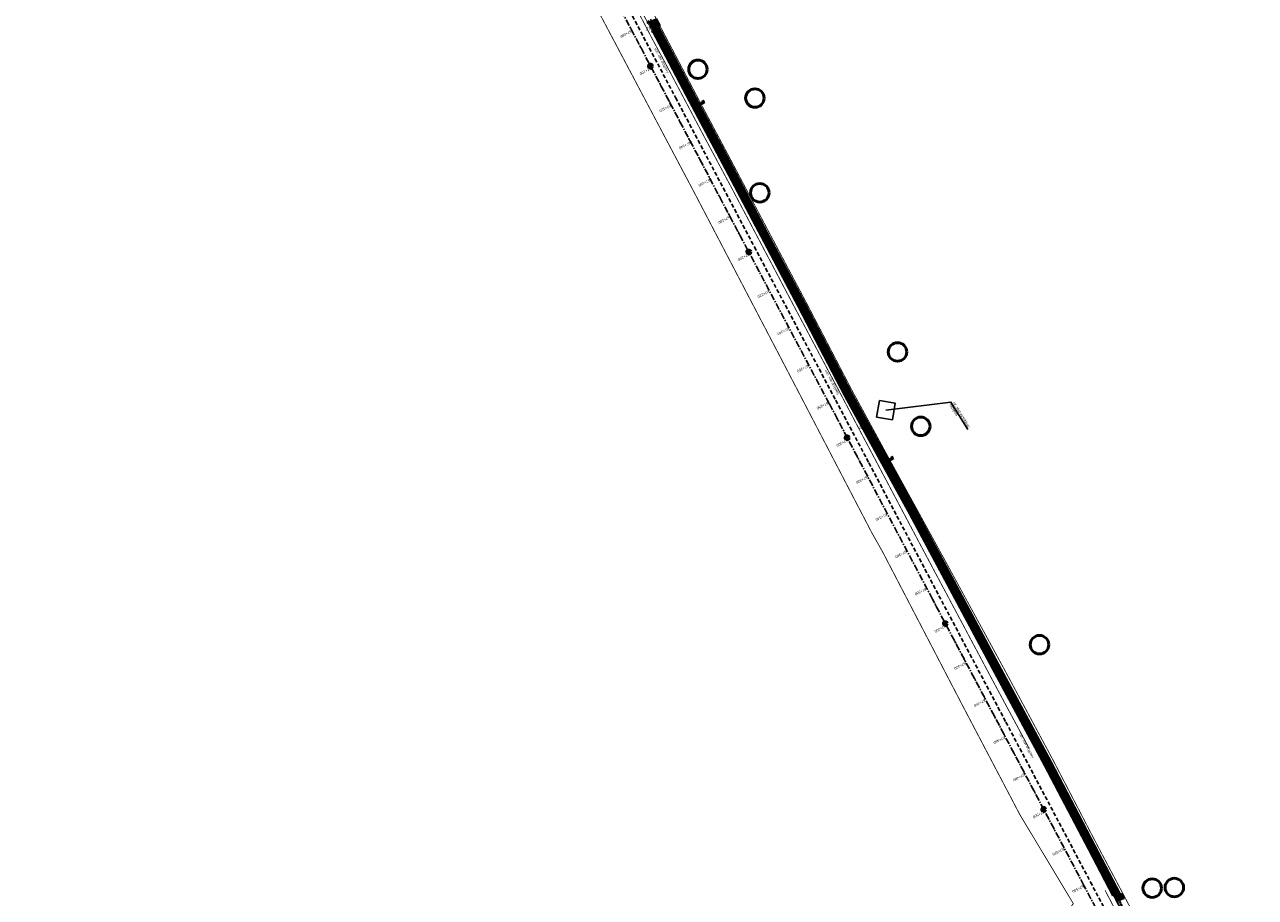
# Model space of a CAD drawing. Extents: x 7529638 to 7533737, y 5721204 to 5727900.
# Tile 22 of 24: x 7529697 to 7530283, y 5726854 to 5727269. Entities that reach past the tile are written whole.
import ezdxf

# ---------------------------------------------------------------- set-up
doc = ezdxf.new("R2010")
doc.units = 0
doc.header["$PDMODE"] = 1
doc.header["$PDSIZE"] = 0.3
for name, pattern in [('817-dzialki-09-05-04$0$HIDDEN', [0.375, 0.25, -0.125]), ('ACAD_ISO05W100', [33, 24, -3, 0, -3, 0, -3]), ('CENTER', [50.8, 31.75, -6.35, 6.35, -6.35]), ('HIDDEN', [9.525, 6.35, -3.175])]:
    doc.linetypes.add(name, pattern=pattern)
for name, color, linetype in [('C-DROGI-SYTUACJA-ETYKIETY', 7, 'Continuous'), ('D-hatch-zjazdy-BA', 244, 'Continuous'), ('D-pobocza', 60, 'Continuous'), ('D-rowy', 160, 'Continuous'), ('D-wymiary', 1, 'Continuous')]:
    doc.layers.add(name, color=color, linetype=linetype)
for name, color, linetype, lineweight, true_color in [('D-hatch-ciag-pieszo-rowerowy', 7, 'Continuous', 13, 0xff9f80), ('D-LR-etap-III', 7, '817-dzialki-09-05-04$0$HIDDEN', 50, 0x00008f), ('D-podzialy-dzialek', 7, 'Continuous', 50, 0xff3333)]:
    doc.layers.add(name, color=color, linetype=linetype, lineweight=lineweight, true_color=true_color)
for name, color, linetype, lineweight in [('D-krawędzie', 3, 'Continuous', 30), ('D-obrzeża', 2, 'Continuous', 30), ('D-opisy', 2, 'Continuous', 30), ('D-oś', 10, 'CENTER', 30), ('D-pas-drogowy', 7, 'ACAD_ISO05W100', 50), ('D-zjazdy', 202, 'Continuous', 30), ('D-zjazdy-opis', 202, 'Continuous', 30)]:
    doc.layers.add(name, color=color, linetype=linetype, lineweight=lineweight)
doc.styles.add('2mm08', font='arial.ttf', dxfattribs={"width": 0.8})
doc.styles.add('DIMTEXT', font='simplex.shx', dxfattribs={"width": 0.7})
doc.styles.get("Standard").update_dxf_attribs({"font": 'arial.ttf'})
doc.dimstyles.new('500', dxfattribs={"dimtxt": 1, "dimasz": 0.7, "dimexe": 0.2, "dimexo": 0.5, "dimgap": 0.2, "dimtad": 1, "dimrnd": 0.005, "dimzin": 0, "dimdsep": 46, "dimtxsty": 'DIMTEXT', "dimblk": 'ARCHTICK', "dimcen": 0, "dimclrd": 256, "dimclre": 256, "dimclrt": 2, "dimadec": 5, "dimazin": 0, "dimtfac": 1, "dimtofl": 0, "dimtmove": 0, "dimatfit": 3, "dimfxl": 1, "dimtolj": 1, "dimtzin": 0, "dimlwd": -1, "dimlwe": -1, "dimarcsym": 0})
pattern_1 = [(45, (0.87658, 0.48407), (-0.33675960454, 0.33675960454), []), (135, (0.87658, 0.48407), (-0.33675960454, -0.33675960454), [])]
pattern_2 = [(45, (0, 0), (-0.33675960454, 0.33675960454), []), (135, (0, 0), (-0.33675960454, -0.33675960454), [])]

# ---------------------------------------------------------------- blocks, each defined once
blk = doc.blocks.new('_ArchTick')
at = {"color": 0, "linetype": 'ByBlock', "const_width": 0.15}
blk.add_lwpolyline([(-0.5, -0.5), (0.5, 0.5)], dxfattribs=at)
blk = doc.blocks.new('*D71')
at = {"layer": 'D-wymiary', "transparency": 16777216}
for p, q in [((7530017.58, 5727230.76), (7530017.73, 5727230.5)), ((7530017.82, 5727230.32), (7530020.67, 5727231.84)), ((7530015.38, 5727229.59), (7530015.52, 5727229.33)), ((7530015.61, 5727229.15), (7530017.82, 5727230.32))]:
    blk.add_line(p, q, dxfattribs=at)
at = {"layer": 'Defpoints', "color": 0, "transparency": 16777216}
for p in [(7530015.61, 5727229.15), (7530017.82, 5727230.32), (7530017.82, 5727230.32)]:
    blk.add_point(p, dxfattribs=at)
at = {"layer": 'D-wymiary', "transparency": 16777216, "xscale": 0.6999999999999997, "yscale": 0.6999999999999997, "zscale": 0.6999999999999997}
for p, rotation in [((7530017.82, 5727230.32), 27.97335487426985), ((7530015.61, 5727229.15), 207.9733548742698)]:
    blk.add_blockref('_ArchTick', p, dxfattribs=dict(at, rotation=rotation))
at = {"layer": 'D-wymiary', "color": 2, "transparency": 16777216, "insert": (7530019.23, 5727231.86), "char_height": 1, "attachment_point": 5, "rotation": 27.97335, "style": 'DIMTEXT'}
blk.add_mtext('\\A1;2.50', dxfattribs=at)
blk = doc.blocks.new('kilometraz')
at = {"linetype": 'ByBlock', "lineweight": -2}
blk.add_hatch(color=0, dxfattribs=at).paths.add_polyline_path([(0, -0.375, 0.4142136), (0.375, 0, 0.4142136), (0, 0.375)])
at = {"color": 0, "linetype": 'ByBlock', "lineweight": -2}
blk.add_line((0, 0.375), (0, -0.375), dxfattribs=at)
blk.add_circle((0, 0), 0.375, dxfattribs=at)
blk = doc.blocks.new('AeccTickLine')
at = {"color": 0, "linetype": 'ByBlock', "lineweight": -2}
blk.add_line((0, 1), (0, -1), dxfattribs=at)
blk = doc.blocks.new('*D122')
at = {"layer": 'D-wymiary', "linetype": 'ByBlock', "transparency": 16777216}
for p, q in [((7530105.55, 5727059.78), (7530107.74, 5727060.98)), ((7530107.74, 5727060.98), (7530110.58, 5727062.54)), ((7530107.98, 5727060.54), (7530107.84, 5727060.81)), ((7530105.79, 5727059.34), (7530105.64, 5727059.6))]:
    blk.add_line(p, q, dxfattribs=at)
at = {"layer": 'Defpoints', "color": 0, "linetype": 'ByBlock', "transparency": 16777216}
for p in [(7530107.74, 5727060.98), (7530107.74, 5727060.98), (7530105.55, 5727059.78)]:
    blk.add_point(p, dxfattribs=at)
at = {"layer": 'D-wymiary', "linetype": 'ByBlock', "transparency": 16777216, "xscale": 0.6999999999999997, "yscale": 0.6999999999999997, "zscale": 0.6999999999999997}
for p, rotation in [((7530107.74, 5727060.98), 28.74431820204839), ((7530105.55, 5727059.78), 208.7443182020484)]:
    blk.add_blockref('_ArchTick', p, dxfattribs=dict(at, rotation=rotation))
at = {"layer": 'D-wymiary', "color": 2, "linetype": 'ByBlock', "transparency": 16777216, "insert": (7530109.13, 5727062.54), "char_height": 1, "attachment_point": 5, "rotation": 28.74432, "style": 'DIMTEXT'}
blk.add_mtext('\\A1;2.50', dxfattribs=at)

msp = doc.modelspace()

# ---------------------------------------------------------------- hatches: boundary and pattern name
at = {"layer": 'D-hatch-ciag-pieszo-rowerowy'}
h = msp.add_hatch(dxfattribs=at)
h.set_pattern_fill('ANSI37', color=256, scale=0.15, style=0)
h.set_pattern_definition(pattern_2)
h.paths.add_polyline_path([(7530087.679, 5727092.356), (7530089.826, 5727093.645), (7530088.918, 5727095.394), (7530067.691, 5727136.19), (7530050.056, 5727169.469), (7530031.716, 5727204.157), (7530016.024, 5727233.702), (7529998.202, 5727267.634), (7529996.2, 5727266.069), (7530013.813, 5727232.534), (7530029.507, 5727202.986), (7530047.847, 5727168.299), (7530065.478, 5727135.027), (7530086.699, 5727094.242)])
h = msp.add_hatch(dxfattribs=at)
h.set_pattern_fill('ANSI37', color=256, scale=0.15, style=0)
h.set_pattern_definition(pattern_2)
h.paths.add_polyline_path([(7530088.753, 5727093), (7530087.68, 5727092.356), (7530094.84, 5727079.303), (7530096.38, 5727079.094)])
h.paths.add_polyline_path([(7530089.894, 5727093.518), (7530089.828, 5727093.646), (7530088.754, 5727093.001), (7530088.792, 5727092.929), (7530096.38, 5727079.094), (7530097.92, 5727078.885)])
h.paths.add_polyline_path([(7530098.188, 5727075.799), (7530096.657, 5727075.989), (7530118.344, 5727036.45), (7530121.363, 5727030.852), (7530122.461, 5727031.45), (7530119.442, 5727037.047)])
h.paths.add_polyline_path([(7530099.718, 5727075.608), (7530098.188, 5727075.799), (7530119.442, 5727037.047), (7530122.461, 5727031.45), (7530123.559, 5727032.047), (7530120.54, 5727037.644)])
h = msp.add_hatch(dxfattribs=at)
h.set_pattern_fill('ANSI37', color=256, scale=0.15, style=0)
h.set_pattern_definition(pattern_1)
h.paths.add_polyline_path([(7530123.559, 5727032.047), (7530121.363, 5727030.852), (7530132.878, 5727009.502), (7530158.916, 5726960.858), (7530182.683, 5726916.746), (7530203.558, 5726876.949), (7530215.075, 5726854.837), (7530217.477, 5726855.639), (7530205.774, 5726878.107), (7530184.89, 5726917.92), (7530161.118, 5726962.041), (7530135.081, 5727010.685)])
at = {"layer": 'D-hatch-zjazdy-BA'}
h = msp.add_hatch(dxfattribs=at)
h.set_pattern_fill('ANSI37', color=256, scale=0.15, style=0)
h.set_pattern_definition(pattern_2)
h.paths.add_polyline_path([(7529996.2, 5727266.069), (7529999.357, 5727268.527), (7529997.636, 5727271.592), (7529994.115, 5727270.039)])
h = msp.add_hatch(dxfattribs=at)
h.set_pattern_fill('ANSI37', color=256, scale=0.15, style=0)
h.set_pattern_definition(pattern_1)
h.paths.add_polyline_path([(7530098.537, 5727078.801), (7530094.84, 5727079.303), (7530096.657, 5727075.989), (7530100.33, 5727075.532)])
h = msp.add_hatch(dxfattribs=at)
h.set_pattern_fill('ANSI37', color=256, scale=0.15, style=0)
h.set_pattern_definition(pattern_1)
h.paths.add_polyline_path([(7530218.819, 5726855.542), (7530215.223, 5726854.554), (7530216.575, 5726851.959), (7530220.029, 5726853.192)])

# ---------------------------------------------------------------- linework, layer by layer
at = {"layer": 'D-krawędzie', "linetype": 'HIDDEN', "ltscale": 0.3}
msp.add_lwpolyline([(7529710.45, 5727794.247), (7529742.213, 5727734.302), (7529762.326, 5727696.274), (7529777.785, 5727667.006), (7529799.322, 5727626.3), (7529822.193, 5727583.156), (7529846.924, 5727536.347), (7529864.752, 5727502.663), (7529900.459, 5727434.965), (7529935.352, 5727369.308), (7529971.476, 5727300.786), (7530006.702, 5727234.141), (7530044.198, 5727163.133), (7530082.89, 5727090.2), (7530098.687, 5727060.362), (7530131.998, 5726997.21), (7530163.822, 5726937.097), (7530204.081, 5726861.013), (7530247.82, 5726778.438)], dxfattribs=at)
at = {"layer": 'D-krawędzie'}
msp.add_lwpolyline([(7530102.29, 5727082.18), (7530103.77, 5727090.05), (7530111.1, 5727088.86), (7530109.82, 5727080.96), (7530102.29, 5727082.18)], dxfattribs=at)
at = {"layer": 'D-LR-etap-III', "ltscale": 10, "flags": 128}
msp.add_lwpolyline([(7531750.474, 5723895.103, 0.4, 0.4, 0), (7531750.505, 5723895.13, 0.4, 0.4, 0), (7531682.71, 5724022.92, 0.4, 0.4, 0), (7531619.177, 5724147.204, 0.4, 0.4, 0), (7531592.309, 5724198.489, 0.4, 0.4, 0), (7531553.264, 5724272.919, 0.4, 0.4, 0), (7531504.02, 5724366.79, 0.4, 0.4, 0), (7531482.09, 5724407.62, 0.4, 0.4, 0), (7531412.35, 5724541.183, 0.4, 0.4, 0), (7531388.464, 5724586.93, 0.4, 0.4, 0), (7531345.12, 5724669.94, 0.4, 0.4, 0), (7531127.66, 5725081.67, 0.4, 0.4, 0), (7531059.253, 5725211.041, 0.4, 0.4, 0), (7531008.007, 5725307.954, 0.4, 0.4, 0), (7530964.182, 5725390.836, 0.4, 0.4, 0), (7530914.557, 5725484.684, 0.4, 0.4, 0), (7530865.243, 5725577.494, 0.4, 0.4, 0), (7530840.085, 5725624.059, 0.4, 0.4, 0), (7530802.56, 5725694.925, 0.4, 0.4, 0), (7530755.54, 5725787.51, 0.4, 0.4, 0), (7530708.718, 5725876.303, 0.4, 0.4, 0), (7530695.12, 5725902.09, 0.4, 0.4, 0), (7530642.914, 5726001.078, 0.4, 0.4, 0), (7530634.935, 5726016.147, 0.4, 0.4, 0), (7530610.82, 5726061.93, 0.4, 0.4, 0), (7530610.82, 5726061.93, 0.4, 0.4, 0), (7530607.21, 5726063.51, 0.4, 0.4, 0), (7530597.42, 5726080.68, 0.4, 0.4, 0), (7530591.16, 5726088.44, 0.4, 0.4, 0), (7530581.28, 5726107.21, 0.4, 0.4, 0), (7530571.29, 5726130.56, 0.4, 0.4, 0), (7530549.555, 5726171.527, 0.4, 0.4, 0), (7530531.014, 5726206.474, 0.4, 0.4, 0), (7530516.461, 5726236.017, 0.4, 0.4, 0), (7530500.799, 5726266.141, 0.4, 0.4, 0), (7530491.35, 5726283.94, 0.4, 0.4, 0), (7530482.4, 5726303.41, 0.4, 0.4, 0), (7530482.4, 5726303.41, 0.4, 0.4, 0), (7530450.41, 5726357.28, 0.4, 0.4, 0), (7530397.759, 5726458.5, 0.4, 0.4, 0), (7530334.708, 5726583.665, 0.4, 0.4, 0), (7530303.939, 5726645.168, 0.4, 0.4, 0), (7530300.51, 5726651.778, 0.4, 0.4, 0), (7530289.214, 5726671.967, 0.4, 0.4, 0), (7530281.54, 5726685.57, 0.4, 0.4, 0), (7530261.371, 5726724.163, 0.4, 0.4, 0), (7530254.03, 5726738.21, 0.4, 0.4, 0), (7530197.22, 5726845.06, 0.4, 0.4, 0), (7530194.71, 5726849.15, 0.4, 0.4, 0), (7530195.92, 5726850.75, 0.4, 0.4, 0), (7530170.547, 5726892.961, 0.4, 0.4, 0), (7530143.175, 5726945.066, 0.4, 0.4, 0), (7530105.06, 5727018.32, 0.4, 0.4, 0), (7530100.06, 5727027.16, 0.4, 0.4, 0), (7530062.319, 5727099.625, 0.4, 0.4, 0), (7530015.379, 5727189.42, 0.4, 0.4, 0), (7529983.208, 5727250.207, 0.4, 0.4, 0), (7529953.284, 5727306.747, 0.4, 0.4, 0), (7529900.671, 5727406.159, 0.4, 0.4, 0), (7529890.63, 5727425.131, 0.4, 0.4, 0), (7529875.155, 5727454.426, 0.4, 0.4, 0), (7529857.56, 5727487.787, 0.4, 0.4, 0), (7529835.194, 5727530.193, 0.4, 0.4, 0), (7529811.741, 5727574.662, 0.4, 0.4, 0), (7529792.102, 5727611.923, 0.4, 0.4, 0), (7529768.066, 5727657.47, 0.4, 0.4, 0), (7529755.211, 5727682.131, 0.4, 0.4, 0), (7529753.31, 5727681.13, 0.4, 0.4, 0), (7529739.21, 5727707.77, 0.4, 0.4, 0), (7529735.395, 5727711.252, 0.4, 0.4, 0), (7529725.42, 5727730.2, 0.4, 0.4, 0), (7529723.55, 5727729.88, 0.4, 0.4, 0), (7529697.302, 5727779.642, 0.4, 0.4, 0), (7529719.413, 5727790.898, 0.4, 0.4, 0), (7529736.46, 5727758.74, 0.4, 0.4, 0.0460321), (7529740.444, 5727753.465, 0.4, 0.4, 0), (7529741.648, 5727752.231, 0.4, 0.4, -0.0717852), (7529745.223, 5727747.325, 0.4, 0.4, 0), (7529749.949, 5727738.389, 0.4, 0.4, 0), (7529777.124, 5727686.992, 0.4, 0.4, 0), (7529796.062, 5727651.09, 0.4, 0.4, 0), (7529814.579, 5727616.605, 0.4, 0.4, 0), (7529839.955, 5727570.082, 0.4, 0.4, 0), (7529859.864, 5727533.021, 0.4, 0.4, 0), (7529880.997, 5727493.182, 0.4, 0.4, 0), (7529904.798, 5727448.507, 0.4, 0.4, 0), (7529920.757, 5727418.287, 0.4, 0.4, 0), (7529946.499, 5727367.895, 0.4, 0.4, 0), (7529971.896, 5727319.981, 0.4, 0.4, 0), (7529988.437, 5727288.487, 0.4, 0.4, 0), (7529996.992, 5727272.627, 0.4, 0.4, 0), (7530017.129, 5727234.286, 0.4, 0.4, 0), (7530032.82, 5727204.742, 0.4, 0.4, 0), (7530051.161, 5727170.054, 0.4, 0.4, 0), (7530068.798, 5727136.771, 0.4, 0.4, 0), (7530090.027, 5727095.971, 0.4, 0.4, 0), (7530107.701, 5727063.401, 0.4, 0.4, 0), (7530136.275, 5727011.384, 0.4, 0.4, 0), (7530162.713, 5726962.886, 0.4, 0.4, 0), (7530186.28, 5726918.985, 0.4, 0.4, 0), (7530207.082, 5726878.943, 0.4, 0.4, 0), (7530230.626, 5726834.519, 0.4, 0.4, 0), (7530260.222, 5726778.245, 0.4, 0.4, 0), (7530265.608, 5726773.238, 0.4, 0.4, 0), (7530276.571, 5726763.69, 0.4, 0.4, 0), (7530289.767, 5726738.01, 0.4, 0.4, 0), (7530291.165, 5726721.546, 0.4, 0.4, 0), (7530295.342, 5726713.088, 0.4, 0.4, 0), (7530301.678, 5726700.637, 0.4, 0.4, 0), (7530324.365, 5726656.792, 0.4, 0.4, 0), (7530342.136, 5726623.047, 0.4, 0.4, 0), (7530359.054, 5726590.648, 0.4, 0.4, 0), (7530382.017, 5726547.444, 0.4, 0.4, 0), (7530405.164, 5726503.164, 0.4, 0.4, 0), (7530426.654, 5726462.186, 0.4, 0.4, 0), (7530447.035, 5726423.303, 0.4, 0.4, 0), (7530470, 5726379.319, 0.4, 0.4, 0), (7530489.471, 5726342.493, 0.4, 0.4, 0), (7530508.631, 5726306.285, 0.4, 0.4, 0), (7530529.209, 5726266.894, 0.4, 0.4, 0), (7530544.133, 5726237.806, 0.4, 0.4, 0), (7530554.936, 5726217.866, 0.4, 0.4, 0.0204379), (7530556.557, 5726215.146, 0.4, 0.4, 0), (7530564.205, 5726203.429, 0.4, 0.4, -0.0241664), (7530566.219, 5726199.99, 0.4, 0.4, 0), (7530569.433, 5726193.841, 0.4, 0.4, -0.0214946), (7530571.303, 5726189.853, 0.4, 0.4, 0), (7530574.17, 5726182.99, 0.4, 0.4, 0.0225353), (7530576.043, 5726179.017, 0.4, 0.4, 0), (7530580.578, 5726170.428, 0.4, 0.4, 0), (7530583.3, 5726167.41, 0.4, 0.4, 0), (7530588.019, 5726160.183, 0.4, 0.4, 0), (7530598.618, 5726155.264, 0.4, 0.4, 0), (7530608.258, 5726140.497, 0.4, 0.4, 0), (7530603.27, 5726136.83, 0.4, 0.4, 0), (7530606.53, 5726131.84, 0.4, 0.4, 0), (7530603.992, 5726123.395, 0.4, 0.4, 0), (7530604.725, 5726122.208, 0.4, 0.4, -0.0171909), (7530608.179, 5726116.165, 0.4, 0.4, 0), (7530628.536, 5726077.513, 0.4, 0.4, 0), (7530650.61, 5726035.728, 0.4, 0.4, 0), (7530669.66, 5725998.908, 0.4, 0.4, 0), (7530697.662, 5725945.732, 0.4, 0.4, 0), (7530716.009, 5725911.041, 0.4, 0.4, 0), (7530734.249, 5725876.731, 0.4, 0.4, 0), (7530752.493, 5725841.77, 0.4, 0.4, 0), (7530779.501, 5725790.396, 0.4, 0.4, 0), (7530796.713, 5725757.721, 0.4, 0.4, 0), (7530818.11, 5725716.812, 0.4, 0.4, 0), (7530832.483, 5725688.463, 0.4, 0.4, 0), (7530848.599, 5725657.77, 0.4, 0.4, 0), (7530868.416, 5725620.234, 0.4, 0.4, 0), (7530873.03, 5725611.462, 0.4, 0.4, 0), (7530879.813, 5725598.545, 0.4, 0.4, 0.1336076), (7530886.517, 5725591.336, 0.4, 0.4, 0), (7530889.092, 5725589.736, 0.4, 0.4, -0.0197443), (7530902.424, 5725580.208, 0.4, 0.4, 0), (7530905.83, 5725573.47, 0.4, 0.4, -0.019389), (7530909.092, 5725555.549, 0.4, 0.4, 0), (7530909.405, 5725546.422, 0.4, 0.4, 0), (7530926.738, 5725511.613, 0.4, 0.4, 0), (7530959.045, 5725450.186, 0.4, 0.4, 0), (7531002.124, 5725368.289, 0.4, 0.4, 0), (7531031.647, 5725313.275, 0.4, 0.4, 0), (7531063.399, 5725254.295, 0.4, 0.4, 0), (7531090.471, 5725202.703, 0.4, 0.4, 0), (7531113.223, 5725158.577, 0.4, 0.4, 0), (7531150.831, 5725086.712, 0.4, 0.4, 0), (7531159.28, 5725076.787, 0.4, 0.4, 0), (7531166.31, 5725074.58, 0.4, 0.4, 0), (7531172.29, 5725062.58, 0.4, 0.4, 0), (7531170.59, 5725055.606, 0.4, 0.4, 0), (7531174.952, 5725040.351, 0.4, 0.4, 0), (7531205.998, 5724981.579, 0.4, 0.4, 0), (7531237.222, 5724922.816, 0.4, 0.4, 0), (7531262.39, 5724875.283, 0.4, 0.4, 0), (7531296.078, 5724811.596, 0.4, 0.4, 0), (7531315.935, 5724773.526, 0.4, 0.4, 0), (7531345.276, 5724720.081, 0.4, 0.4, 0), (7531366.586, 5724677.208, 0.4, 0.4, 0), (7531382.715, 5724645.976, 0.4, 0.4, 0), (7531401.299, 5724610.875, 0.4, 0.4, 0), (7531427.288, 5724560.489, 0.4, 0.4, 0), (7531449.111, 5724520.398, 0.4, 0.4, 0), (7531477.65, 5724466.021, 0.4, 0.4, 0), (7531500.996, 5724421.113, 0.4, 0.4, 0), (7531512.961, 5724397.937, 0.4, 0.4, 0.002391), (7531518.819, 5724389.827, 0.4, 0.4, 0), (7531526.32, 5724379.39, 0.4, 0.4, 0), (7531539.05, 5724355.274, 0.4, 0.4, 0), (7531567.497, 5724301.386, 0.4, 0.4, 0), (7531601.021, 5724241.29, 0.4, 0.4, 0), (7531634.984, 5724179.164, 0.4, 0.4, 0), (7531649, 5724153.82, 0.4, 0.4, 0), (7531666.786, 5724113.659, 0.4, 0.4, 0), (7531674.55, 5724094.21, 0.4, 0.4, 0), (7531682.84, 5724077.713, 0.4, 0.4, 0), (7531692.69, 5724058.11, 0.4, 0.4, 0), (7531692.69, 5724058.11, 0.4, 0.4, 0), (7531699.47, 5724043.17, 0.4, 0.4, 0), (7531719.792, 5724002.494, 0.4, 0.4, 0), (7531737.748, 5723966.758, 0.4, 0.4, 0), (7531754.514, 5723945.886, 0.4, 0.4, 0), (7531764.652, 5723934.667, 0.4, 0.4, 0), (7531780.08, 5723929.25, 0.4, 0.4, 0), (7531792.612, 5723906.338, 0.4, 0.4, 0), (7531792.612, 5723906.338, 0.4, 0.4, 0), (7531756.962, 5723883.055, 0.4, 0.4, 0), (7531750.46, 5723895.13, 0.4, 0.4, 0), (7531750.46, 5723895.13, 0, 0, 0)], format="xyseb", dxfattribs=at)
at = {"layer": 'D-obrzeża'}
for points in [[(7530226.804, 5726832.32), (7530203.558, 5726876.949), (7530182.683, 5726916.746), (7530158.916, 5726960.858), (7530132.878, 5727009.502), (7530118.344, 5727036.45), (7530087.65, 5727092.412), (7530086.699, 5727094.242), (7530065.478, 5727135.027), (7530047.847, 5727168.299), (7530029.507, 5727202.986), (7530013.813, 5727232.534), (7529993.681, 5727270.865)], [(7530097.92, 5727078.885), (7530089.894, 5727093.518), (7530067.691, 5727136.19), (7530050.056, 5727169.469), (7530031.716, 5727204.157), (7530016.024, 5727233.702), (7529998.205, 5727267.629)], [(7530217.689, 5726855.232), (7530205.774, 5726878.107), (7530184.89, 5726917.92), (7530161.118, 5726962.041), (7530135.081, 5727010.685), (7530120.54, 5727037.644), (7530099.718, 5727075.608)]]:
    msp.add_lwpolyline(points, dxfattribs=at)
at = {"layer": 'D-opisy'}
msp.add_lwpolyline([(7530145.652, 5727076.252), (7530137.698, 5727089.356), (7530106.7, 5727085.52)], dxfattribs=at)
at = {"layer": 'D-oś', "ltscale": 0.1}
msp.add_lwpolyline([(7530244.732, 5726776.79), (7530200.988, 5726859.376), (7530160.728, 5726935.459), (7530128.903, 5726995.575), (7530095.593, 5727058.727), (7530079.798, 5727088.56), (7530041.105, 5727161.496), (7530003.607, 5727232.506), (7529968.381, 5727299.153), (7529932.259, 5727367.671), (7529897.365, 5727433.327), (7529861.657, 5727501.028), (7529843.829, 5727534.712), (7529819.1, 5727581.518), (7529796.228, 5727624.663), (7529774.69, 5727665.371), (7529759.232, 5727694.637), (7529739.12, 5727732.663), (7529700.238, 5727806.043)], dxfattribs=at)
at = {"layer": 'D-oś', "ltscale": 0.03}
msp.add_lwpolyline([(7529994.785, 5727271.452), (7530014.919, 5727233.118), (7530030.611, 5727203.571), (7530048.952, 5727168.884), (7530066.584, 5727135.609), (7530088.792, 5727092.929), (7530119.442, 5727037.047), (7530133.98, 5727010.094), (7530160.017, 5726961.45), (7530183.787, 5726917.333), (7530204.666, 5726877.528), (7530227.909, 5726832.904)], dxfattribs=at)
at = {"layer": 'D-pas-drogowy', "ltscale": 0.2, "flags": 128}
msp.add_lwpolyline([(7531633.019, 5724182.834, 0.4, 0.4, 0), (7531617.559, 5724211.608, 0.4, 0.4, 0), (7531566.784, 5724302.736, 0.4, 0.4, 0), (7531538.419, 5724356.47, 0.4, 0.4, 0), (7531526.32, 5724379.39, 0.4, 0.4, 0), (7531516.102, 5724393.607, 0.4, 0.4, 0.0014851), (7531513.78, 5724396.838, 0.4, 0.4, 0), (7531501.87, 5724413.41, 0.4, 0.4, 0), (7531474.926, 5724464.508, 0.4, 0.4, 0), (7531446.2, 5724518.992, 0.4, 0.4, 0), (7531424.962, 5724559.262, 0.4, 0.4, 0), (7531398.444, 5724609.566, 0.4, 0.4, 0), (7531379.647, 5724645.216, 0.4, 0.4, 0), (7531365.23, 5724672.56, 0.4, 0.4, 0), (7531341.306, 5724717.915, 0.4, 0.4, 0), (7531312.9, 5724771.789, 0.4, 0.4, 0), (7531292.591, 5724810.307, 0.4, 0.4, 0), (7531259.392, 5724873.271, 0.4, 0.4, 0), (7531233.74, 5724921.923, 0.4, 0.4, 0), (7531203.073, 5724980.092, 0.4, 0.4, 0), (7531173.471, 5725036.225, 0.4, 0.4, 0), (7531168.27, 5725046.09, 0.4, 0.4, 0), (7531172.29, 5725062.58, 0.4, 0.4, 0), (7531166.31, 5725074.58, 0.4, 0.4, 0), (7531150.32, 5725079.6, 0.4, 0.4, 0), (7531141.5, 5725096.43, 0.4, 0.4, 0), (7531109.312, 5725157.814, 0.4, 0.4, 0), (7531086.641, 5725201.048, 0.4, 0.4, 0), (7531059.198, 5725253.384, 0.4, 0.4, 0), (7531028.207, 5725312.489, 0.4, 0.4, 0), (7530999.105, 5725367.99, 0.4, 0.4, 0), (7530956.248, 5725449.725, 0.4, 0.4, 0), (7530924.398, 5725510.464, 0.4, 0.4, 0), (7530897.51, 5725561.74, 0.4, 0.4, 0), (7530894.46, 5725566.14, 0.4, 0.4, 0), (7530892.16, 5725570.49, 0.4, 0.4, 0), (7530869.363, 5725613.307, 0.4, 0.4, 0), (7530861.694, 5725627.705, 0.4, 0.4, 0), (7530852.74, 5725644.52, 0.4, 0.4, 0), (7530831.51, 5725684.2, 0.4, 0.4, 0), (7530811.13, 5725722.52, 0.4, 0.4, 0), (7530792.348, 5725757.941, 0.4, 0.4, 0), (7530768.03, 5725803.8, 0.4, 0.4, 0), (7530748.769, 5725840.179, 0.4, 0.4, 0), (7530727.7, 5725879.97, 0.4, 0.4, 0), (7530712.098, 5725909.545, 0.4, 0.4, 0), (7530693.644, 5725944.645, 0.4, 0.4, 0), (7530665.702, 5725997.539, 0.4, 0.4, 0), (7530641.76, 5726042.88, 0.4, 0.4, 0), (7530616.5, 5726091.48, 0.4, 0.4, 0), (7530604.628, 5726114.32, 0.4, 0.4, -0.0077628), (7530602.5, 5726118.43, 0.4, 0.4, 0), (7530603.992, 5726123.395, 0.4, 0.4, 0), (7530606.53, 5726131.84, 0.4, 0.4, 0), (7530603.27, 5726136.83, 0.4, 0.4, 0), (7530593.776, 5726151.369, 0.4, 0.4, 0), (7530590.203, 5726156.84, 0.4, 0.4, 0), (7530583.3, 5726167.41, 0.4, 0.4, 0), (7530580.578, 5726170.428, 0.4, 0.4, 0), (7530575.85, 5726175.67, 0.4, 0.4, 0), (7530569.01, 5726186.66, 0.4, 0.4, 0), (7530562.555, 5726199.189, 0.4, 0.4, 0), (7530555.67, 5726211.39, 0.4, 0.4, 0), (7530548.29, 5726224.23, 0.4, 0.4, 0), (7530540.58, 5726237.71, 0.4, 0.4, 0), (7530532.68, 5726252.65, 0.4, 0.4, 0), (7530524.06, 5726269.35, 0.4, 0.4, 0), (7530502.82, 5726309.91, 0.4, 0.4, 0), (7530488.83, 5726336.63, 0.4, 0.4, 0), (7530466.03, 5726380.16, 0.4, 0.4, 0), (7530438.47, 5726432.77, 0.4, 0.4, 0), (7530424.53, 5726459.09, 0.4, 0.4, 0), (7530401.63, 5726502.97, 0.4, 0.4, 0), (7530383.38, 5726538.06, 0.4, 0.4, 0), (7530353.97, 5726593.52, 0.4, 0.4, 0), (7530338.47, 5726622.74, 0.4, 0.4, 0), (7530322.01, 5726653.88, 0.4, 0.4, 0), (7530297.54, 5726700.33, 0.4, 0.4, 0), (7530287.38, 5726719.6, 0.4, 0.4, 0), (7530285.95, 5726722.316, 0.4, 0.4, 0), (7530280.26, 5726733.12, 0.4, 0.4, 0), (7530266.73, 5726758.74, 0.4, 0.4, 0), (7530260.42, 5726770.47, 0.4, 0.4, 0), (7530253.25, 5726783.82, 0.4, 0.4, 0), (7530244.95, 5726799.33, 0.4, 0.4, 0), (7530239.39, 5726808.49, 0.4, 0.4, 0), (7530238.29, 5726807.9, 0.4, 0.4, 0), (7530218.11, 5726850.67, 0.4, 0.4, 0), (7530175.907, 5726928.168, 0.4, 0.4, 0), (7530096.68, 5727076.15, 0.4, 0.4, 0), (7530094.68, 5727079.89, 0.4, 0.4, 0), (7530064.597, 5727135.523, 0.4, 0.4, 0), (7530046.731, 5727168.892, 0.4, 0.4, 0), (7530025.803, 5727208.461, 0.4, 0.4, 0), (7530012.847, 5727232.979, 0.4, 0.4, 0), (7529994.15, 5727268.45, 0.4, 0.4, 0), (7529981.671, 5727291.93, 0.4, 0.4, 0), (7529949.89, 5727351.73, 0.4, 0.4, 0), (7529924.75, 5727399.03, 0.4, 0.4, 0), (7529915.516, 5727417.1, 0.4, 0.4, 0), (7529885.83, 5727475.19, 0.4, 0.4, 0), (7529862.56, 5727519.97, 0.4, 0.4, 0), (7529852.985, 5727538.191, 0.4, 0.4, 0), (7529836.513, 5727569.511, 0.4, 0.4, 0), (7529815.369, 5727609.141, 0.4, 0.4, 0), (7529792.795, 5727651.247, 0.4, 0.4, 0), (7529774.199, 5727685.858, 0.4, 0.4, 0), (7529746.966, 5727736.059, 0.4, 0.4, 0), (7529733.92, 5727757.62, 0.4, 0.4, 0), (7529717.237, 5727789.763, 0.4, 0.4, 0), (7529697.302, 5727779.642, 0.4, 0.4, 0), (7529723.55, 5727729.88, 0.4, 0.4, 0), (7529725.42, 5727730.2, 0.4, 0.4, 0), (7529735.38, 5727711.28, 0.4, 0.4, 0), (7529739.21, 5727707.77, 0.4, 0.4, 0), (7529753.31, 5727681.13, 0.4, 0.4, 0), (7529755.178, 5727682.114, 0.4, 0.4, 0), (7529792.102, 5727611.923, 0.4, 0.4, 0), (7529811.741, 5727574.662, 0.4, 0.4, 0), (7529835.194, 5727530.193, 0.4, 0.4, 0), (7529857.56, 5727487.787, 0.4, 0.4, 0), (7529875.155, 5727454.426, 0.4, 0.4, 0), (7529890.63, 5727425.131, 0.4, 0.4, 0), (7529900.671, 5727406.159, 0.4, 0.4, 0), (7529953.284, 5727306.747, 0.4, 0.4, 0), (7529983.208, 5727250.207, 0.4, 0.4, 0), (7530015.379, 5727189.42, 0.4, 0.4, 0), (7530062.319, 5727099.625, 0.4, 0.4, 0), (7530100.06, 5727027.16, 0.4, 0.4, 0), (7530105.06, 5727018.32, 0.4, 0.4, 0), (7530143.175, 5726945.066, 0.4, 0.4, 0), (7530170.547, 5726892.961, 0.4, 0.4, 0), (7530195.92, 5726850.75, 0.4, 0.4, 0), (7530194.71, 5726849.15, 0.4, 0.4, 0), (7530197.22, 5726845.06, 0.4, 0.4, 0), (7530254.03, 5726738.21, 0.4, 0.4, 0), (7530261.371, 5726724.163, 0.4, 0.4, 0), (7530281.54, 5726685.57, 0.4, 0.4, 0), (7530289.214, 5726671.967, 0.4, 0.4, 0), (7530300.51, 5726651.778, 0.4, 0.4, 0), (7530303.939, 5726645.168, 0.4, 0.4, 0), (7530334.708, 5726583.665, 0.4, 0.4, 0), (7530397.759, 5726458.5, 0.4, 0.4, 0), (7530450.41, 5726357.28, 0.4, 0.4, 0), (7530482.4, 5726303.41, 0.4, 0.4, 0), (7530483.688, 5726301.003, 0.4, 0.4, 0), (7530491.35, 5726283.94, 0.4, 0.4, 0), (7530512.67, 5726243.78, 0.4, 0.4, 0), (7530529.43, 5726209.46, 0.4, 0.4, 0), (7530571.29, 5726130.56, 0.4, 0.4, 0), (7530581.28, 5726107.21, 0.4, 0.4, 0), (7530591.16, 5726088.44, 0.4, 0.4, 0), (7530597.42, 5726080.68, 0.4, 0.4, 0), (7530607.21, 5726063.51, 0.4, 0.4, 0), (7530610.82, 5726061.93, 0.4, 0.4, 0), (7530634.935, 5726016.147, 0.4, 0.4, 0), (7530642.914, 5726001.078, 0.4, 0.4, 0), (7530695.12, 5725902.09, 0.4, 0.4, 0), (7530708.718, 5725876.303, 0.4, 0.4, 0), (7530755.54, 5725787.51, 0.4, 0.4, 0), (7530802.56, 5725694.925, 0.4, 0.4, 0), (7530840.085, 5725624.059, 0.4, 0.4, 0), (7530865.243, 5725577.494, 0.4, 0.4, 0), (7530914.557, 5725484.684, 0.4, 0.4, 0), (7530964.182, 5725390.836, 0.4, 0.4, 0), (7531008.007, 5725307.954, 0.4, 0.4, 0), (7531059.253, 5725211.041, 0.4, 0.4, 0), (7531127.66, 5725081.67, 0.4, 0.4, 0), (7531345.12, 5724669.94, 0.4, 0.4, 0), (7531388.464, 5724586.93, 0.4, 0.4, 0), (7531412.35, 5724541.183, 0.4, 0.4, 0), (7531482.09, 5724407.62, 0.4, 0.4, 0), (7531504.02, 5724366.79, 0.4, 0.4, 0), (7531519.374, 5724337.52, 0.4, 0.4, 0), (7531563.749, 5724252.932, 0.4, 0.4, 0), (7531602.175, 5724179.681, 0.4, 0.4, 0), (7531619.177, 5724147.204, 0.4, 0.4, 0), (7531625.038, 5724135.635, 0.4, 0.4, 0), (7531656.796, 5724073.316, 0.4, 0.4, 0), (7531675.12, 5724037.36, 0.4, 0.4, 0), (7531682.71, 5724022.92, 0.4, 0.4, 0), (7531705.565, 5723979.811, 0.4, 0.4, 0), (7531736.606, 5723921.262, 0.4, 0.4, 0), (7531750.46, 5723895.13, 0.4, 0.4, 0), (7531740.77, 5723886.56, 0.4, 0.4, 0), (7531732.86, 5723885, 0.4, 0.4, 0), (7531722.18, 5723887.77, 0.4, 0.4, 0), (7531729.87, 5723862.17, 0.4, 0.4, 0), (7531742.92, 5723861.93, 0.4, 0.4, 0), (7531763.71, 5723859.52, 0.4, 0.4, 0), (7531768.42, 5723854.12, 0.4, 0.4, 0), (7531787.42, 5723817.97, 0.4, 0.4, 0), (7531795.57, 5723809.82, 0.4, 0.4, 0), (7531816.347, 5723819.85, 0.4, 0.4, 0), (7531816.347, 5723819.85, 0.4, 0.4, 0), (7531805.06, 5723843.23, 0.4, 0.4, 0), (7531803.61, 5723886.23, 0.4, 0.4, 0), (7531803.61, 5723886.23, 0.4, 0.4, 0), (7531780.08, 5723929.25, 0.4, 0.4, 0), (7531758.69, 5723936.76, 0.4, 0.4, 0), (7531749.359, 5723946.412, 0.4, 0.4, 0), (7531742.71, 5723953.29, 0.4, 0.4, 0), (7531735.177, 5723967.878, 0.4, 0.4, 0), (7531722.37, 5723992.68, 0.4, 0.4, 0), (7531705.042, 5724030.886, 0.4, 0.4, 0), (7531699.47, 5724043.17, 0.4, 0.4, 0), (7531692.69, 5724058.11, 0.4, 0.4, 0), (7531679.672, 5724084.017, 0.4, 0.4, 0), (7531674.55, 5724094.21, 0.4, 0.4, 0), (7531666.633, 5724114.003, 0.4, 0.4, 0), (7531649, 5724153.82, 0.4, 0.4, 0), (7531641.49, 5724149.34, 0.4, 0.4, 0), (7531626.04, 5724179.34, 0.4, 0.4, 0), (7531633.03, 5724182.84, 0, 0, 0)], format="xyseb", dxfattribs=at)
at = {"layer": 'D-pobocza'}
for points in [[(7529995.8, 5727265.757), (7530013.371, 5727232.301), (7530029.065, 5727202.752), (7530047.405, 5727168.065), (7530065.035, 5727134.795), (7530087.248, 5727092.104), (7530117.905, 5727036.211), (7530132.438, 5727009.265), (7530158.475, 5726960.622), (7530182.241, 5726916.511), (7530203.115, 5726876.718), (7530214.73, 5726854.418)], [(7529998.605, 5727267.942), (7530016.466, 5727233.935), (7530032.157, 5727204.391), (7530050.498, 5727169.703), (7530068.134, 5727136.422), (7530090.335, 5727093.754), (7530120.98, 5727037.883), (7530135.521, 5727010.922), (7530161.559, 5726962.278), (7530185.332, 5726918.154), (7530206.217, 5726878.339), (7530218.182, 5726855.367)]]:
    msp.add_lwpolyline(points, dxfattribs=at)
at = {"layer": 'D-podzialy-dzialek', "color": 2}
for centre in [(7530017.325, 5727247.647), (7530044.426, 5727233.955), (7530046.769, 5727188.883), (7530112.271, 5727113.182), (7530123.338, 5727077.774), (7530179.82, 5726973.925), (7530233.432, 5726858.116), (7530243.962, 5726858.416)]:
    msp.add_circle(centre, 4.394, dxfattribs=at)
at = {"layer": 'D-rowy', "linetype": 'HIDDEN', "ltscale": 0.1, "const_width": 0.4, "flags": 128}
for points in [[(7530174.996, 5726924.448), (7530158.809, 5726954.52), (7530122.465, 5727022.753), (7530095.922, 5727072.859), (7530086.314, 5727091.113), (7530063.16, 5727134.709), (7530033.596, 5727190.759), (7530021.34, 5727213.676), (7530002.619, 5727249.036), (7529995.396, 5727262.503), (7529988.789, 5727275.206), (7529976.334, 5727299.006), (7529958.125, 5727333.488), (7529939.362, 5727369.129), (7529923.146, 5727399.734), (7529918.219, 5727408.985), (7529909.365, 5727427.822), (7529905.655, 5727435.051), (7529896.192, 5727451.152), (7529887.557, 5727467.231), (7529877.124, 5727486.657), (7529866.166, 5727506.778), (7529855.76, 5727526.176), (7529840.707, 5727554.898), (7529824.518, 5727585.588), (7529810.515, 5727612.292), (7529795.682, 5727640.077), (7529780.379, 5727668.69), (7529772.315, 5727684.078), (7529762.635, 5727702.447), (7529747.007, 5727732.117), (7529740.676, 5727744.954)], [(7530271.428, 5726745.9), (7530262.982, 5726761.264), (7530254.918, 5726774.309), (7530242.345, 5726798.174), (7530215.738, 5726848.033), (7530210.965, 5726857.162)]]:
    msp.add_lwpolyline(points, dxfattribs=at)
at = {"layer": 'D-zjazdy'}
for points in [[(7529993.02, 5727269.557), (7529997.636, 5727271.592), (7529999.357, 5727268.527), (7529995.192, 5727265.282)], [(7530094.84, 5727079.303), (7530098.537, 5727078.801), (7530100.33, 5727075.532), (7530096.657, 5727075.989)], [(7530214.73, 5726854.418), (7530218.819, 5726855.542), (7530220.029, 5726853.192), (7530216.099, 5726851.789)]]:
    msp.add_lwpolyline(points, dxfattribs=at)

# ---------------------------------------------------------------- block references
at = {"layer": 'C-DROGI-SYTUACJA-ETYKIETY', "color": 2, "linetype": 'Continuous', "lineweight": 60}
for p, xscale, yscale, zscale, rotation in [((7529985.463, 5727266.834), 0.2499999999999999, 0.2499999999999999, 0.2499999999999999, 297.8590090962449), ((7529990.136, 5727257.993), 0.2499999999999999, 0.2499999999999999, 0.2499999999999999, 297.8590090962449), ((7529999.482, 5727240.311), 0.2499999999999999, 0.2499999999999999, 0.2499999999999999, 297.8590090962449), ((7530004.154, 5727231.47), 0.2499999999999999, 0.2499999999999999, 0.2499999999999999, 297.8370226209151), ((7530008.824, 5727222.627), 0.2499999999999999, 0.2499999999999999, 0.2499999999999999, 297.8370226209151), ((7530013.493, 5727213.784), 0.2499999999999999, 0.2499999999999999, 0.2499999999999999, 297.8370226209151), ((7530018.163, 5727204.942), 0.2499999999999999, 0.2499999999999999, 0.2499999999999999, 297.8370226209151), ((7530022.833, 5727196.099), 0.2499999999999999, 0.2499999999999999, 0.2499999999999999, 297.8370226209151), ((7530027.502, 5727187.256), 0.2499999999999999, 0.2499999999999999, 0.2499999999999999, 297.8370226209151), ((7530032.172, 5727178.413), 0.2499999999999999, 0.2499999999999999, 0.2499999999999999, 297.8370226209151), ((7530036.841, 5727169.57), 0.2499999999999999, 0.2499999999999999, 0.2499999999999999, 297.8370226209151), ((7530046.199, 5727151.894), 0.25, 0.25, 0.25, 297.9463571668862), ((7530050.885, 5727143.061), 0.25, 0.25, 0.25, 297.9463571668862), ((7530055.572, 5727134.227), 0.25, 0.25, 0.25, 297.9463571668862), ((7530060.258, 5727125.393), 0.25, 0.25, 0.25, 297.9463571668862), ((7530064.945, 5727116.559), 0.25, 0.25, 0.25, 297.9463571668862), ((7530069.631, 5727107.725), 0.25, 0.25, 0.25, 297.9463571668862), ((7530074.318, 5727098.891), 0.25, 0.25, 0.25, 297.9463571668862), ((7530079.004, 5727090.057), 0.25, 0.25, 0.25, 297.9463571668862), ((7530083.684, 5727081.22), 0.25, 0.25, 0.25, 297.8979480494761), ((7530093.042, 5727063.545), 0.25, 0.25, 0.25, 297.8979480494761), ((7530097.715, 5727054.704), 0.25, 0.25, 0.25, 297.8100475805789), ((7530102.38, 5727045.859), 0.25, 0.25, 0.25, 297.8100475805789), ((7530107.046, 5727037.014), 0.25, 0.25, 0.25, 297.8100475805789), ((7530111.711, 5727028.169), 0.25, 0.25, 0.25, 297.8100475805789), ((7530116.377, 5727019.324), 0.25, 0.25, 0.25, 297.8100475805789), ((7530121.042, 5727010.479), 0.25, 0.25, 0.25, 297.8100475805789), ((7530125.707, 5727001.634), 0.25, 0.25, 0.25, 297.8100475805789), ((7530130.377, 5726992.791), 0.2499999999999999, 0.2499999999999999, 0.2499999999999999, 297.8966828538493), ((7530139.735, 5726975.115), 0.2499999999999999, 0.2499999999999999, 0.2499999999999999, 297.8966828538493), ((7530144.413, 5726966.277), 0.2499999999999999, 0.2499999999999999, 0.2499999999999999, 297.8966828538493), ((7530149.092, 5726957.439), 0.2499999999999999, 0.2499999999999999, 0.2499999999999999, 297.8966828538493), ((7530153.771, 5726948.601), 0.2499999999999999, 0.2499999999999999, 0.2499999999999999, 297.8966828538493), ((7530158.45, 5726939.763), 0.2499999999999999, 0.2499999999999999, 0.2499999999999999, 297.8966828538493), ((7530163.128, 5726930.925), 0.2499999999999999, 0.2499999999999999, 0.2499999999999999, 297.8853900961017), ((7530167.805, 5726922.086), 0.2499999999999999, 0.2499999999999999, 0.2499999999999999, 297.8853900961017), ((7530172.482, 5726913.247), 0.2499999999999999, 0.2499999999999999, 0.2499999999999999, 297.8853900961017), ((7530177.159, 5726904.408), 0.2499999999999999, 0.2499999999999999, 0.2499999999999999, 297.8853900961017), ((7530186.513, 5726886.731), 0.2499999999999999, 0.2499999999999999, 0.2499999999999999, 297.8853900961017), ((7530191.19, 5726877.892), 0.2499999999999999, 0.2499999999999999, 0.2499999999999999, 297.8853900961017), ((7530195.867, 5726869.053), 0.2499999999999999, 0.2499999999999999, 0.2499999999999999, 297.8853900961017), ((7530200.544, 5726860.214), 0.2499999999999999, 0.2499999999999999, 0.2499999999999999, 297.8853900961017)]:
    msp.add_blockref('AeccTickLine', p, dxfattribs=dict(at, xscale=xscale, yscale=yscale, zscale=zscale, rotation=rotation))
at = {"layer": 'C-DROGI-SYTUACJA-ETYKIETY', "color": 10, "linetype": 'Continuous', "lineweight": 60, "xscale": 2.249999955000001, "yscale": 2.249999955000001, "zscale": 2.249999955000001}
for p, rotation in [((7529994.809, 5727249.152), 297.8590090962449), ((7530041.512, 5727160.728), 297.9463571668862), ((7530088.363, 5727072.382), 297.8979480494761), ((7530135.056, 5726983.953), 297.8966828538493), ((7530181.836, 5726895.569), 297.8853900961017)]:
    msp.add_blockref('kilometraz', p, dxfattribs=dict(at, rotation=rotation))

# ---------------------------------------------------------------- texts
at = {"layer": 'C-DROGI-SYTUACJA-ETYKIETY', "color": 2}
for s, rotation, p in [('67+080', 207.859009, (7529985.306, 5727266.327)), ('67+100', 207.859009, (7529994.652, 5727248.645)), ('67+120', 207.837023, (7530003.998, 5727230.963)), ('67+140', 207.837023, (7530013.337, 5727213.278)), ('67+160', 207.837023, (7530022.676, 5727195.592)), ('67+180', 207.837023, (7530032.015, 5727177.906)), ('67+200', 207.946357, (7530041.357, 5727160.221)), ('67+220', 207.946357, (7530050.73, 5727142.554)), ('67+240', 207.946357, (7530060.103, 5727124.886)), ('67+260', 207.946357, (7530069.476, 5727107.218)), ('67+280', 207.946357, (7530078.848, 5727089.55)), ('67+300', 207.897948, (7530088.207, 5727071.876)), ('67+320', 207.810048, (7530097.558, 5727054.197)), ('67+340', 207.810048, (7530106.889, 5727036.507)), ('67+360', 207.810048, (7530116.22, 5727018.817)), ('67+380', 207.810048, (7530125.551, 5727001.127)), ('67+400', 207.896683, (7530134.9, 5726983.446)), ('67+420', 207.896683, (7530144.257, 5726965.77)), ('67+440', 207.896683, (7530153.615, 5726948.094)), ('67+460', 207.88539, (7530162.972, 5726930.418)), ('67+480', 207.88539, (7530172.326, 5726912.74)), ('67+500', 207.88539, (7530181.68, 5726895.063)), ('67+520', 207.88539, (7530191.034, 5726877.385)), ('67+540', 207.88539, (7530200.388, 5726859.707))]:
    msp.add_text(s, height=1.25, rotation=rotation, dxfattribs=at).set_placement(p)
at = {"layer": 'D-opisy'}
for p in [(7529996.545, 5727257.34), (7530077.701, 5727104.236), (7530170.091, 5726931.488)]:
    msp.add_text('istn. rów drogowy', height=1.2, rotation=298.103651, dxfattribs=at).set_placement(p)
at = {"layer": 'D-opisy', "insert": (7530139.657, 5727089.685), "char_height": 1.2, "attachment_point": 1, "rotation": 301.260112}
msp.add_mtext_dynamic_manual_height_columns('Ist. słup wysokiego\\Pnapięcia', width=35.39242, gutter_width=6, heights=[0], dxfattribs=at)
at = {"layer": 'D-zjazdy-opis', "style": '2mm08', "width": 0.8}
for p in [(7529992.604, 5727266.13), (7530093.961, 5727076.528)]:
    msp.add_text('ZI', height=1.5, dxfattribs=at).set_placement(p)

# ---------------------------------------------------------------- dimensions: what is measured, and where the dimension line sits
at = {"layer": 'D-wymiary'}
dim = msp.add_aligned_dim(p1=(7530015.611, 5727229.149), p2=(7530017.819, 5727230.321), distance=0, dimstyle='500', dxfattribs=at)
dim.commit()
dim.dimension.update_dxf_attribs({"geometry": '*D71', "text_midpoint": (7530019.228, 5727231.862)})
at = {"layer": 'D-wymiary', "linetype": 'ByBlock'}
dim = msp.add_aligned_dim(p1=(7530105.549, 5727059.778), p2=(7530107.741, 5727060.981), distance=0, dimstyle='500', dxfattribs=at)
dim.commit()
dim.dimension.update_dxf_attribs({"geometry": '*D122', "text_midpoint": (7530109.128, 5727062.54)})

doc.saveas('drawing.dxf')
